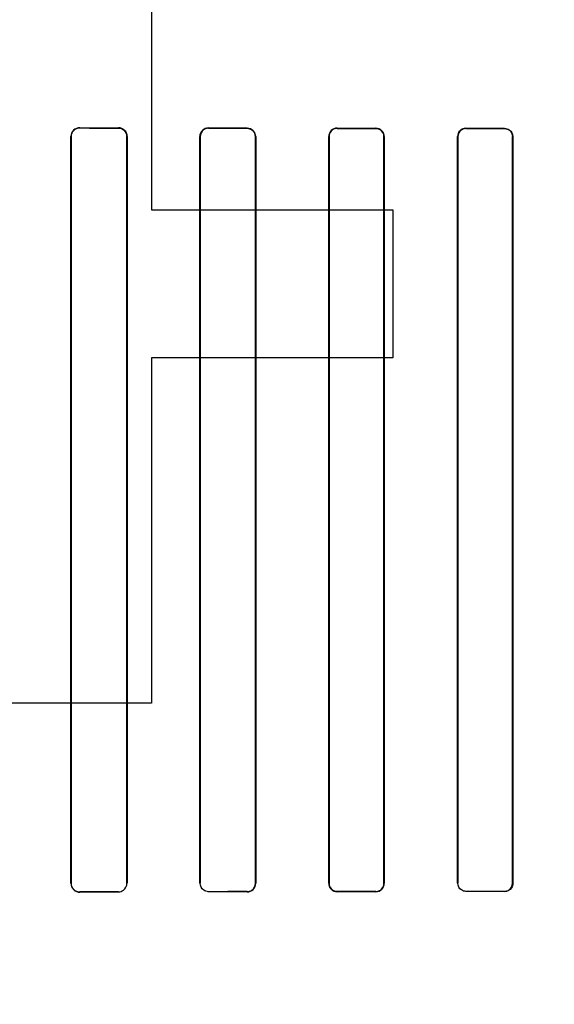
# Model space of a CAD drawing. Header units: millimetres. Extents: x 0 to 297, y 0 to 210.
# Tile 163 of 256: x 58.631 to 58.818, y 157.703 to 158.047. Entities that reach past the tile are written whole.
import ezdxf

# ---------------------------------------------------------------- set-up
doc = ezdxf.new("R2010")
doc.units = ezdxf.units.MM
doc.header["$LTSCALE"] = 16.335
doc.layers.get('0').update_dxf_attribs({"linetype": 'CONTINUOUS'})
for name, color, linetype in [('AXES_REF', 7, 'CONTINUOUS'), ('INTFCLR_1', 7, 'CONTINUOUS'), ('INTFCLR_72935', 7, 'CONTINUOUS')]:
    doc.layers.add(name, color=color, linetype=linetype)

msp = doc.modelspace()

# ---------------------------------------------------------------- linework, layer by layer
at = {"color": 7, "linetype": 'Continuous'}
for p, q in [((58.67667, 158.21309), (58.67667, 157.98043)), ((58.67667, 157.98043), (58.76105, 157.98043)), ((58.76105, 157.98043), (58.76105, 157.92873)), ((58.67667, 157.92873), (58.67667, 157.80809)), ((58.76105, 157.92873), (58.67667, 157.92873)), ((58.67667, 157.80809), (58.62605, 157.80809))]:
    msp.add_line(p, q, dxfattribs=at)
for radius in [8.72625, 8.7255, 8.66962]:
    msp.add_circle((57.53761, 154.41059), radius, dxfattribs=at)
msp.add_arc((57.53761, 154.41059), 8.64, 278.277129, 261.722871, dxfattribs=at)
at = {"layer": 'AXES_REF', "color": 9, "linetype": 'Continuous'}
for radius in [7.96006, 5.33572]:
    msp.add_circle((57.53761, 154.41059), radius, dxfattribs=at)
at = {"layer": 'INTFCLR_1', "color": 6, "linetype": 'Continuous'}
for p, q in [((58.64848, 157.74508), (58.64848, 158.00608)), ((58.64859, 157.74508), (58.64859, 158.00608)), ((58.66809, 158.00608), (58.66809, 157.74508)), ((58.6682, 158.00608), (58.6682, 157.74508)), ((58.69357, 157.74508), (58.69357, 158.00608)), ((58.69368, 157.74508), (58.69368, 158.00608)), ((58.71301, 158.00608), (58.71301, 157.74508)), ((58.71312, 158.00608), (58.71312, 157.74508)), ((58.73864, 157.74508), (58.73864, 158.00608)), ((58.73874, 157.74508), (58.73874, 158.00608)), ((58.75796, 158.00608), (58.75796, 157.74508)), ((58.75805, 158.00608), (58.75805, 157.74508)), ((58.78369, 157.74508), (58.78369, 158.00608)), ((58.78379, 157.74508), (58.78379, 158.00608)), ((58.80291, 158.00608), (58.80291, 157.74508)), ((58.80301, 158.00608), (58.80301, 157.74508))]:
    msp.add_line(p, q, dxfattribs=at)
at = {"layer": 'INTFCLR_1', "color": 9, "linetype": 'Continuous'}
for p, q in [((58.64859, 158.00608), (58.64848, 158.00608)), ((58.65161, 158.0092), (58.65161, 158.00909)), ((58.66511, 158.00906), (58.66511, 158.00917)), ((58.6682, 158.00608), (58.66809, 158.00608)), ((58.69368, 158.00608), (58.69357, 158.00608)), ((58.69661, 158.00911), (58.69661, 158.009)), ((58.71011, 158.00898), (58.71011, 158.00909)), ((58.71312, 158.00608), (58.71301, 158.00608)), ((58.73874, 158.00608), (58.73864, 158.00608)), ((58.74161, 158.00904), (58.74161, 158.00894)), ((58.75511, 158.00892), (58.75511, 158.00902)), ((58.75805, 158.00608), (58.75796, 158.00608)), ((58.78379, 158.00608), (58.78369, 158.00608)), ((58.78661, 158.00899), (58.78661, 158.00889)), ((58.80011, 158.00888), (58.80011, 158.00898)), ((58.80301, 158.00608), (58.80291, 158.00608)), ((58.64848, 157.74508), (58.64859, 157.74508)), ((58.66809, 157.74508), (58.6682, 157.74508)), ((58.69357, 157.74508), (58.69368, 157.74508)), ((58.71301, 157.74508), (58.71312, 157.74508)), ((58.73864, 157.74508), (58.73874, 157.74508)), ((58.75796, 157.74508), (58.75805, 157.74508)), ((58.78369, 157.74508), (58.78379, 157.74508)), ((58.80291, 157.74508), (58.80301, 157.74508)), ((58.65161, 157.74206), (58.65161, 157.74195)), ((58.66511, 157.74198), (58.66511, 157.74209)), ((58.69661, 157.74215), (58.69661, 157.74204)), ((58.71011, 157.74206), (58.71011, 157.74217)), ((58.74161, 157.74221), (58.74161, 157.74211)), ((58.75511, 157.74213), (58.75511, 157.74223)), ((58.78661, 157.74226), (58.78661, 157.74216)), ((58.80011, 157.74217), (58.80011, 157.74227))]:
    msp.add_line(p, q, dxfattribs=at)
at = {"layer": 'INTFCLR_1', "color": 6, "linetype": 'Continuous'}
for centre, radius, start, end in [((58.6516, 158.00607), 0.00301, 89.8955, 179.9841), ((58.6651, 158.00607), 0.00309, 0.0152, 89.8665), ((58.69661, 158.00607), 0.00293, 89.925, 179.9812), ((58.78661, 158.00608), 0.00282, 89.9553, 179.9955), ((58.6516, 157.74508), 0.00301, 180.0157, 270.1048), ((58.7101, 157.74508), 0.00301, 270.1096, 359.9813), ((58.75511, 157.74508), 0.00285, 270.0701, 359.9942)]:
    msp.add_arc(centre, radius, start, end, dxfattribs=at)
for centre, major_axis, start_param, end_param in [((58.90586, 158.01058), (0.4694, 0), -2.143198, -2.109347), ((58.90586, 158.01058), (0.4964, 0), -2.10853, -2.077154), ((58.90586, 158.01058), (0.4694, 0), -2.032847, -2.000965), ((58.90586, 158.01058), (0.4964, 0), -2.005937, -1.976148), ((58.90586, 158.01058), (0.4694, 0), -1.928279, -1.897747), ((58.90586, 158.01058), (0.4964, 0), -1.908037, -1.879358), ((58.90586, 158.01058), (0.4694, 0), -1.827661, -1.798036), ((58.90586, 158.01058), (0.4964, 0), -1.8134, -1.785477), ((58.90586, 157.74058), (0.4964, 0), 2.077154, 2.10853), ((58.90586, 157.74058), (0.4694, 0), 2.109347, 2.143198), ((58.90586, 157.74058), (0.4964, 0), 1.976148, 2.005937), ((58.90586, 157.74058), (0.4694, 0), 2.000965, 2.032847), ((58.90586, 157.74058), (0.4964, 0), 1.879358, 1.908037), ((58.90586, 157.74058), (0.4694, 0), 1.897747, 1.928279), ((58.90586, 157.74058), (0.4964, 0), 1.785477, 1.8134), ((58.90586, 157.74058), (0.4694, 0), 1.798036, 1.827661)]:
    msp.add_ellipse(centre, major_axis=major_axis, ratio=0.003491, start_param=start_param, end_param=end_param, dxfattribs=at)
for points, knots in [([(58.66511, 158.00906), (58.66572, 158.00906), (58.66727, 158.00859), (58.66809, 158.00698), (58.66809, 158.00608)], [0, 0, 0, 0, 0.401644, 1, 1, 1, 1]), ([(58.71011, 158.00898), (58.71069, 158.00898), (58.7122, 158.00854), (58.71301, 158.00697), (58.71301, 158.00608)], [0, 0, 0, 0, 0.393954, 1, 1, 1, 1]), ([(58.75511, 158.00892), (58.75567, 158.00892), (58.75715, 158.0085), (58.75796, 158.00696), (58.75796, 158.00608)], [0, 0, 0, 0, 0.388492, 1, 1, 1, 1]), ([(58.80011, 158.00888), (58.80066, 158.00888), (58.80212, 158.00847), (58.80291, 158.00695), (58.80291, 158.00608)], [0, 0, 0, 0, 0.384779, 1, 1, 1, 1]), ([(58.69661, 157.74215), (58.69602, 157.74215), (58.69449, 157.7426), (58.69368, 157.74418), (58.69368, 157.74508)], [0, 0, 0, 0, 0.396505, 1, 1, 1, 1]), ([(58.74161, 157.74221), (58.74104, 157.74221), (58.73955, 157.74264), (58.73874, 157.74419), (58.73874, 157.74508)], [0, 0, 0, 0, 0.390278, 1, 1, 1, 1]), ([(58.78661, 157.74226), (58.78606, 157.74226), (58.78459, 157.74268), (58.78379, 157.7442), (58.78379, 157.74508)], [0, 0, 0, 0, 0.385963, 1, 1, 1, 1]), ([(58.80301, 157.74508), (58.80301, 157.74452), (58.80259, 157.74301), (58.80103, 157.74217), (58.80011, 157.74217)], [0, 0, 0, 0, 0.377866, 1, 1, 1, 1])]:
    msp.add_open_spline(points, degree=3, knots=knots, dxfattribs=at)
at = {"layer": 'INTFCLR_72935', "color": 6, "linetype": 'Continuous'}
for p, q in [((58.64848, 158.00608), (58.64848, 157.74508)), ((58.64859, 158.00608), (58.64859, 157.74508)), ((58.66809, 157.74508), (58.66809, 158.00608)), ((58.6682, 157.74508), (58.6682, 158.00608)), ((58.69357, 158.00608), (58.69357, 157.74508)), ((58.69368, 158.00608), (58.69368, 157.74508)), ((58.71301, 157.74508), (58.71301, 158.00608)), ((58.71312, 157.74508), (58.71312, 158.00608)), ((58.73864, 158.00608), (58.73864, 157.74508)), ((58.73874, 158.00608), (58.73874, 157.74508)), ((58.75796, 157.74508), (58.75796, 158.00608)), ((58.75805, 157.74508), (58.75805, 158.00608)), ((58.78369, 158.00608), (58.78369, 157.74508)), ((58.78379, 158.00608), (58.78379, 157.74508)), ((58.80291, 157.74508), (58.80291, 158.00608)), ((58.80301, 157.74508), (58.80301, 158.00608))]:
    msp.add_line(p, q, dxfattribs=at)
at = {"layer": 'INTFCLR_72935', "color": 9, "linetype": 'Continuous'}
for p, q in [((58.64848, 158.00608), (58.64859, 158.00608)), ((58.65161, 158.00909), (58.65161, 158.0092)), ((58.66511, 158.00917), (58.66511, 158.00906)), ((58.66809, 158.00608), (58.6682, 158.00608)), ((58.69357, 158.00608), (58.69368, 158.00608)), ((58.69661, 158.009), (58.69661, 158.00911)), ((58.71011, 158.00909), (58.71011, 158.00898)), ((58.71301, 158.00608), (58.71312, 158.00608)), ((58.73864, 158.00608), (58.73874, 158.00608)), ((58.74161, 158.00894), (58.74161, 158.00904)), ((58.75511, 158.00902), (58.75511, 158.00892)), ((58.75796, 158.00608), (58.75805, 158.00608)), ((58.78369, 158.00608), (58.78379, 158.00608)), ((58.78661, 158.00889), (58.78661, 158.00899)), ((58.80011, 158.00898), (58.80011, 158.00888)), ((58.80291, 158.00608), (58.80301, 158.00608)), ((58.64859, 157.74508), (58.64848, 157.74508)), ((58.6682, 157.74508), (58.66809, 157.74508)), ((58.69368, 157.74508), (58.69357, 157.74508)), ((58.71312, 157.74508), (58.71301, 157.74508)), ((58.73874, 157.74508), (58.73864, 157.74508)), ((58.75805, 157.74508), (58.75796, 157.74508)), ((58.78379, 157.74508), (58.78369, 157.74508)), ((58.80301, 157.74508), (58.80291, 157.74508)), ((58.65161, 157.74195), (58.65161, 157.74206)), ((58.66511, 157.74209), (58.66511, 157.74198)), ((58.69661, 157.74204), (58.69661, 157.74215)), ((58.71011, 157.74217), (58.71011, 157.74206)), ((58.74161, 157.74211), (58.74161, 157.74221)), ((58.75511, 157.74223), (58.75511, 157.74213)), ((58.78661, 157.74216), (58.78661, 157.74226)), ((58.80011, 157.74227), (58.80011, 157.74217))]:
    msp.add_line(p, q, dxfattribs=at)
at = {"layer": 'INTFCLR_72935', "color": 6, "linetype": 'Continuous'}
for centre, radius, start, end in [((58.6516, 158.00608), 0.00312, 89.8731, 179.9964), ((58.6651, 158.00608), 0.00309, 0.0028, 89.8792), ((58.6651, 158.00608), 0.00298, 0.0032, 89.8871), ((58.6966, 158.00608), 0.00303, 89.9023, 179.997), ((58.71011, 158.00608), 0.00291, 0.0021, 89.9129), ((58.74161, 158.00608), 0.00297, 89.9264, 179.998), ((58.75511, 158.00607), 0.00295, 0.02, 89.9129), ((58.75511, 158.00608), 0.00285, 0.0058, 89.9299), ((58.78661, 158.00608), 0.00292, 89.9528, 179.995), ((58.6516, 157.74508), 0.00312, 180.0034, 270.1272), ((58.7101, 157.74508), 0.00301, 270.0931, 359.9976), ((58.74161, 157.74508), 0.00297, 180.02, 270.0556), ((58.74161, 157.74508), 0.00287, 180.0085, 270.0604), ((58.75511, 157.74508), 0.00295, 270.0749, 359.9935)]:
    msp.add_arc(centre, radius, start, end, dxfattribs=at)
for centre, major_axis, start_param, end_param in [((58.90586, 158.01058), (0.4694, 0), -2.143198, -2.109347), ((58.90586, 158.01058), (0.4964, 0), -2.10853, -2.077154), ((58.90586, 158.01058), (0.4694, 0), -2.032847, -2.000965), ((58.90586, 158.01058), (0.4964, 0), -2.005937, -1.976148), ((58.90586, 158.01058), (0.4694, 0), -1.928279, -1.897747), ((58.90586, 158.01058), (0.4964, 0), -1.908037, -1.879358), ((58.90586, 158.01058), (0.4694, 0), -1.827661, -1.798036), ((58.90586, 158.01058), (0.4964, 0), -1.8134, -1.785477), ((58.90586, 157.74058), (0.4964, 0), 2.077154, 2.10853), ((58.90586, 157.74058), (0.4694, 0), 2.109347, 2.143198), ((58.90586, 157.74058), (0.4964, 0), 1.976148, 2.005937), ((58.90586, 157.74058), (0.4694, 0), 2.000965, 2.032847), ((58.90586, 157.74058), (0.4964, 0), 1.879358, 1.908037), ((58.90586, 157.74058), (0.4694, 0), 1.897747, 1.928279), ((58.90586, 157.74058), (0.4964, 0), 1.785477, 1.8134), ((58.90586, 157.74058), (0.4694, 0), 1.798036, 1.827661)]:
    msp.add_ellipse(centre, major_axis=major_axis, ratio=0.003491, start_param=start_param, end_param=end_param, dxfattribs=at)
for points, knots in [([(58.69661, 158.009), (58.69601, 158.00901), (58.69448, 158.00854), (58.69368, 158.00696), (58.69368, 158.00608)], [0, 0, 0, 0, 0.404562, 1, 1, 1, 1]), ([(58.74161, 158.00894), (58.74103, 158.00894), (58.73954, 158.0085), (58.73874, 158.00695), (58.73874, 158.00608)], [0, 0, 0, 0, 0.397667, 1, 1, 1, 1]), ([(58.78661, 158.00889), (58.78605, 158.00889), (58.78458, 158.00846), (58.78379, 158.00695), (58.78379, 158.00608)], [0, 0, 0, 0, 0.393269, 1, 1, 1, 1]), ([(58.80011, 158.00898), (58.80068, 158.00898), (58.80219, 158.00854), (58.80301, 158.00698), (58.80301, 158.00608)], [0, 0, 0, 0, 0.389513, 1, 1, 1, 1]), ([(58.66511, 157.74209), (58.66573, 157.74209), (58.66729, 157.74258), (58.66809, 157.74418), (58.66809, 157.74508)], [0, 0, 0, 0, 0.409084, 1, 1, 1, 1]), ([(58.71011, 157.74217), (58.7107, 157.74217), (58.71222, 157.74263), (58.71301, 157.74419), (58.71301, 157.74508)], [0, 0, 0, 0, 0.400765, 1, 1, 1, 1]), ([(58.75511, 157.74223), (58.75568, 157.74223), (58.75716, 157.74266), (58.75796, 157.7442), (58.75796, 157.74508)], [0, 0, 0, 0, 0.393494, 1, 1, 1, 1]), ([(58.80011, 157.74227), (58.80066, 157.74227), (58.80212, 157.74269), (58.80291, 157.7442), (58.80291, 157.74508)], [0, 0, 0, 0, 0.38908, 1, 1, 1, 1])]:
    msp.add_open_spline(points, degree=3, knots=knots, dxfattribs=at)

doc.saveas('drawing.dxf')
